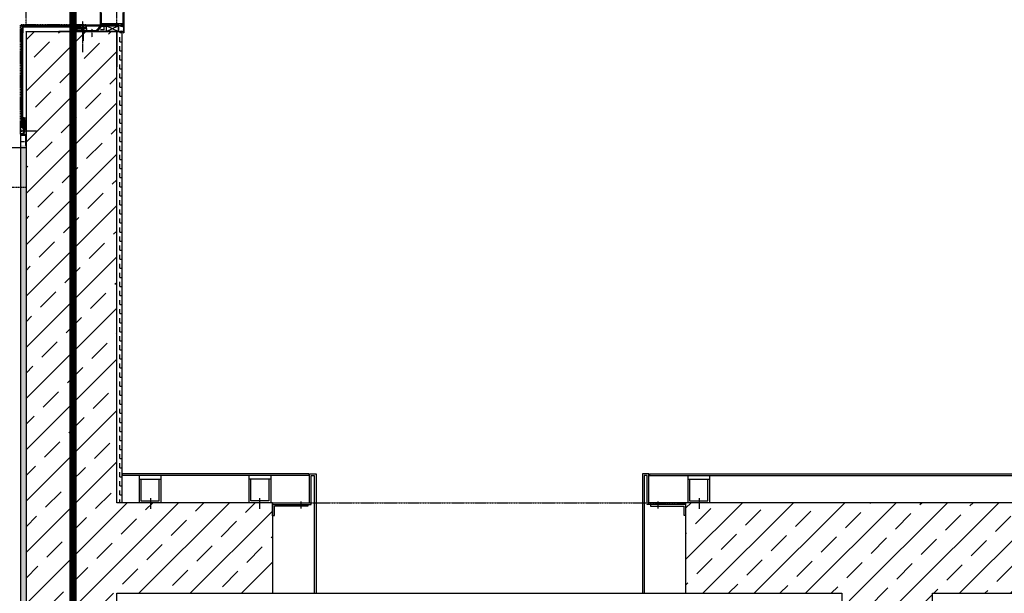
# Model space of a CAD drawing. Header units: millimetres. Extents: x -4577 to 1032787, y -66234 to 201209.
# Tile 241 of 256: x 23533 to 26248, y -49876 to -48293. Entities that reach past the tile are written whole.
import ezdxf

# ---------------------------------------------------------------- set-up
doc = ezdxf.new("R2010")
doc.units = ezdxf.units.MM
for name, pattern in [('510_5_2OG_ELT_1004$0$11-07-22_DS_2OG$0$AUSGEZOGEN', [0]), ('510_5_2OG_ELT_1004$0$11-07-22_DS_2OG$0$PUNKT2_S9', [0.075, 0, -0.075]), ('510_5_2OG_ELT_1004$0$11-07-22_DS_2OG$0$STRICHLINIE_S4', [0.095, 0.06, -0.035]), ('510_5_2OG_ELT_1004$0$11-07-22_DS_2OG$0$STRICHPUNKT2_S5', [0.5, 0.35, -0.05, 0.05, -0.05]), ('510_5_2OG_ELT_1004$0$11-07-22_DS_2OG$0$VERDECKT2_S15', [0.025, 0, -0.025]), ('510_5_2OG_ELT_1004$0$11-07-22_DS_2OG$0$VERDECKT2_S2', [0.17, 0.1, -0.07]), ('510_5_2OG_ELT_1004$0$VERDECKT', [9.525, 6.35, -3.175])]:
    doc.linetypes.add(name, pattern=pattern)
for name, color, linetype in [('510_5_2OG_ELT_1004$0$11-07-22_DS_2OG$0$106', 8, '510_5_2OG_ELT_1004$0$11-07-22_DS_2OG$0$AUSGEZOGEN'), ('510_5_2OG_ELT_1004$0$11-07-22_DS_2OG$0$108', 8, '510_5_2OG_ELT_1004$0$11-07-22_DS_2OG$0$AUSGEZOGEN'), ('510_5_2OG_ELT_1004$0$11-07-22_DS_2OG$0$GLASS', 8, '510_5_2OG_ELT_1004$0$11-07-22_DS_2OG$0$AUSGEZOGEN'), ('510_5_2OG_ELT_1004$0$11-07-22_DS_2OG$0$Nichttragende_Bauteile', 8, '510_5_2OG_ELT_1004$0$11-07-22_DS_2OG$0$AUSGEZOGEN'), ('510_5_2OG_ELT_1004$0$11-07-22_DS_2OG$0$Schraffur', 8, '510_5_2OG_ELT_1004$0$11-07-22_DS_2OG$0$AUSGEZOGEN'), ('510_5_2OG_ELT_1004$0$11-07-22_DS_2OG$0$Tragende_Bauteile', 8, '510_5_2OG_ELT_1004$0$11-07-22_DS_2OG$0$AUSGEZOGEN'), ('510_5_2OG_ELT_1004$0$Brandabschnitt', 6, '510_5_2OG_ELT_1004$0$VERDECKT')]:
    doc.layers.add(name, color=color, linetype=linetype)
pattern_1 = [(0, (1908.297, -66879.192), (25, 25), [12.5, -12.5]), (90, (1908.297, -66879.192), (25, 25), [12.5, -12.5])]
pattern_2 = [(90, (1885.797, -66881.692), (-20, 20), [10, -10]), (180, (1885.797, -66881.692), (-20, 20), [10, -10])]
pattern_3 = [(45, (1895.8, -66891.69), (-70.71068, 70.71068), []), (45, (1860.44, -66856.34), (-70.71068, 70.71068), [60, -35])]

# ---------------------------------------------------------------- blocks, each defined once
blk = doc.blocks.new('510_5_2OG_ELT_1004')
at = {"layer": '510_5_2OG_ELT_1004$0$11-07-22_DS_2OG$0$Nichttragende_Bauteile', "linetype": 'Continuous'}
h = blk.add_hatch(dxfattribs=at)
h.set_pattern_fill('MUSTER_NA', color=256, scale=10, angle=90, style=0, pattern_type=2)
h.set_pattern_definition(pattern_2)
h.paths.add_polyline_path([(23771, -48325.6), (23771, -48312.6), (23756.9, -48312.6), (23745.5, -48325.6)], flags=0)
h = blk.add_hatch(dxfattribs=at)
h.set_pattern_fill('MUSTER_NA', color=256, scale=10, angle=90, style=0, pattern_type=2)
h.set_pattern_definition(pattern_2)
h.paths.add_polyline_path([(23802.2, -48308.2), (23802.3, -48308.4), (23802.6, -48308.8), (23802.9, -48308.9), (23805.3, -48308.9), (23805.2, -48309.7), (23805, -48310.1), (23804.4, -48310.6), (23804.4, -48325.6), (23813.5, -48325.6), (23813.5, -48327), (23816.4, -48324.8), (23816.4, -48325.6), (23816.4, -48311.8), (23810.4, -48311.8), (23815.6, -48305.8), (23815.5, -48305.6), (23810.1, -48305.6), (23803.1, -48305.6), (23802.5, -48305.9), (23802.3, -48306.1), (23802.2, -48306.3)], flags=0)
h = blk.add_hatch(dxfattribs=at)
h.set_pattern_fill('MUSTER_NA', color=256, scale=12.5, style=0, pattern_type=2)
h.set_pattern_definition(pattern_1)
h.paths.add_polyline_path([(23800, -49625.6), (23815, -49625.6), (23815, -48325.6), (23800, -48325.6)], flags=0)
h = blk.add_hatch(dxfattribs=at)
h.set_pattern_fill('MUSTER_NA', color=256, scale=12.5, style=0, pattern_type=2)
h.set_pattern_definition(pattern_1)
h.paths.add_polyline_path([(23535, -48645.6), (23550, -48645.6), (23550, -48610.6), (23535, -48610.6)], flags=0)
h = blk.add_hatch(dxfattribs=at)
h.set_pattern_fill('MUSTER_NA', color=256, scale=12.5, style=0, pattern_type=2)
h.set_pattern_definition(pattern_1)
h.paths.add_polyline_path([(23535, -48640.1), (23535, -53290.6), (23550, -53290.6), (23550, -48640.1)], flags=0)
at = {"layer": '510_5_2OG_ELT_1004$0$11-07-22_DS_2OG$0$Tragende_Bauteile', "linetype": 'Continuous'}
h = blk.add_hatch(dxfattribs=at)
h.set_pattern_fill('SCHRAFFUR_16', color=256, scale=1000, style=0, pattern_type=2)
h.set_pattern_definition(pattern_3)
h.paths.add_polyline_path([(23550, -48325.6), (23550, -53575.6), (23800, -53575.6), (23800, -48325.6)], flags=0)
h = blk.add_hatch(dxfattribs=at)
h.set_pattern_fill('SCHRAFFUR_16', color=256, scale=1000, style=0, pattern_type=2)
h.set_pattern_definition(pattern_3)
h.paths.add_polyline_path([(24230, -49625.6), (23800, -49625.6), (23800, -49875.6), (24230, -49875.6)], flags=0)
h = blk.add_hatch(dxfattribs=at)
h.set_pattern_fill('SCHRAFFUR_16', color=256, scale=1000, style=0, pattern_type=2)
h.set_pattern_definition(pattern_3)
h.paths.add_polyline_path([(26050, -49875.6), (26480, -49875.6), (26480, -49625.6), (25370, -49625.6), (25370, -49875.6), (25800, -49875.6), (25800, -49875.6), (26050, -49875.6)], flags=0)
h = blk.add_hatch(dxfattribs=at)
h.set_pattern_fill('SCHRAFFUR_16', color=256, scale=1000, style=0, pattern_type=2)
h.set_pattern_definition(pattern_3)
h.paths.add_polyline_path([(25800, -49875.6), (25800, -52495.6), (26050, -52495.6), (26050, -49875.6)], flags=0)
at = {"linetype": '510_5_2OG_ELT_1004$0$11-07-22_DS_2OG$0$AUSGEZOGEN'}
for points in [[(23820, -48245.1), (23820, -48310.6), (23816.6, -48310.6), (23815.5, -48309.5), (23815.5, -48308.9), (23816.8, -48308.9), (23817.8, -48307.9), (23817.8, -48306.6), (23816.8, -48305.6), (23811, -48305.6), (23810, -48305.6), (23803, -48305.6), (23802, -48306.6), (23802, -48307.9), (23803, -48308.9), (23805.5, -48308.9), (23805.5, -48309.4), (23804.5, -48310.4), (23798.8, -48310.4), (23798.3, -48309.9), (23798.3, -48309.4), (23798.8, -48308.9), (23799.8, -48308.9), (23800.3, -48308.4), (23800.3, -48306.1), (23799.8, -48305.6), (23788, -48305.6), (23787, -48305.6), (23775.2, -48305.6), (23774.7, -48306.1), (23774.7, -48308.4), (23775.2, -48308.9), (23776.2, -48308.9), (23776.7, -48309.4), (23776.7, -48309.9), (23776.2, -48310.4), (23770.5, -48310.4), (23769.5, -48309.4), (23769.5, -48308.9), (23772, -48308.9), (23773, -48307.9), (23773, -48306.6), (23772, -48305.6), (23765, -48305.6), (23764, -48305.6), (23758.2, -48305.6), (23757.2, -48306.6), (23757.2, -48307.9), (23758.2, -48308.9), (23759.5, -48308.9), (23759.5, -48309.5), (23758.4, -48310.6), (23755, -48310.6), (23755, -48267.1)], [(23757.2, -48273.9), (23757.2, -48303.3), (23757.2, -48303.3), (23757.7, -48303.8), (23817.3, -48303.8), (23817.8, -48303.3), (23817.8, -48273.9)]]:
    blk.add_lwpolyline(points, dxfattribs=at)
at = {"layer": '510_5_2OG_ELT_1004$0$11-07-22_DS_2OG$0$106', "linetype": '510_5_2OG_ELT_1004$0$11-07-22_DS_2OG$0$AUSGEZOGEN'}
for p, q in [((23783, -48311.8), (23781.7, -48310.1)), ((23783.5, -48306.9), (23783.5, -48308.2))]:
    blk.add_line(p, q, dxfattribs=at)
at = {"layer": '510_5_2OG_ELT_1004$0$11-07-22_DS_2OG$0$108', "linetype": '510_5_2OG_ELT_1004$0$11-07-22_DS_2OG$0$AUSGEZOGEN'}
for p, q in [((23777.9, -48304.9), (23775.4, -48304.9)), ((23780, -48305.9), (23775.4, -48305.9)), ((23780.5, -48306.9), (23775.4, -48306.9)), ((23781, -48307.9), (23775.4, -48307.9)), ((23780.1, -48306), (23780.9, -48307.7)), ((23799.4, -48307.9), (23793.7, -48307.9)), ((23793.9, -48307.7), (23794.7, -48306)), ((23799.4, -48306.9), (23794.3, -48306.9)), ((23799.4, -48305.9), (23794.8, -48305.9)), ((23799.4, -48304.9), (23796.9, -48304.9))]:
    blk.add_line(p, q, dxfattribs=at)
for points in [[(23778.8, -48305.4), (23778.8, -48305.5), (23778.9, -48305.5), (23779, -48305.5), (23779.3, -48305.5), (23779.5, -48305.5), (23779.7, -48305.6), (23779.9, -48305.8), (23780.1, -48306)], [(23794.7, -48306), (23794.9, -48305.8), (23795, -48305.6), (23795.2, -48305.5), (23795.5, -48305.5), (23795.8, -48305.5), (23795.9, -48305.5), (23795.9, -48305.5), (23796, -48305.4)]]:
    blk.add_lwpolyline(points, dxfattribs=at)
at = {"layer": '510_5_2OG_ELT_1004$0$11-07-22_DS_2OG$0$GLASS', "linetype": '510_5_2OG_ELT_1004$0$11-07-22_DS_2OG$0$AUSGEZOGEN'}
for p, q in [((23759.8, -48310.6), (23758.4, -48310.6)), ((23816.4, -48311.8), (23818.5, -48311.8))]:
    blk.add_line(p, q, dxfattribs=at)
at = {"layer": '510_5_2OG_ELT_1004$0$11-07-22_DS_2OG$0$Nichttragende_Bauteile', "linetype": '510_5_2OG_ELT_1004$0$11-07-22_DS_2OG$0$VERDECKT2_S15'}
for p in [(23715.1, -48307.6), (23535, -48607)]:
    blk.add_line(p, (23535, -48307.6), dxfattribs=at)
at = {"layer": '510_5_2OG_ELT_1004$0$11-07-22_DS_2OG$0$Nichttragende_Bauteile', "linetype": '510_5_2OG_ELT_1004$0$11-07-22_DS_2OG$0$AUSGEZOGEN'}
for p, q in [((23535, -48310.6), (23755, -48310.6)), ((23700.1, -48310.6), (23538, -48310.6)), ((23538, -48310.6), (23538, -48316.6)), ((23538, -48310.6), (23700.1, -48310.6)), ((23672.1, -48313.6), (23541, -48313.6)), ((23541, -48313.6), (23541, -48329.8)), ((23812.6, -48310.6), (23640.8, -48310.6)), ((23672.1, -48315.6), (23672.1, -48313.6)), ((23674.1, -48313.6), (23672.1, -48315.6)), ((23672.1, -48313.6), (23700.1, -48313.6)), ((23675.6, -48313.6), (23673.6, -48315.6)), ((23676.1, -48315.6), (23674.1, -48313.6)), ((23677.6, -48315.6), (23675.6, -48313.6)), ((23678.1, -48313.6), (23676.1, -48315.6)), ((23679.6, -48313.6), (23677.6, -48315.6)), ((23680.1, -48315.6), (23678.1, -48313.6)), ((23681.6, -48315.6), (23679.6, -48313.6)), ((23682.1, -48313.6), (23680.1, -48315.6)), ((23683.6, -48313.6), (23681.6, -48315.6)), ((23684.1, -48315.6), (23682.1, -48313.6)), ((23685.6, -48315.6), (23683.6, -48313.6)), ((23686.1, -48313.6), (23684.1, -48315.6)), ((23687.6, -48313.6), (23685.6, -48315.6)), ((23688.1, -48315.6), (23686.1, -48313.6)), ((23689.6, -48315.6), (23687.6, -48313.6)), ((23690.1, -48313.6), (23688.1, -48315.6)), ((23691.6, -48313.6), (23689.6, -48315.6)), ((23692.1, -48315.6), (23690.1, -48313.6)), ((23693.8, -48315.9), (23691.6, -48313.6)), ((23694.1, -48313.6), (23692.1, -48315.6)), ((23696.1, -48313.6), (23693.8, -48315.9)), ((23696.1, -48315.6), (23694.1, -48313.6)), ((23698.1, -48315.6), (23696.1, -48313.6)), ((23698.1, -48313.6), (23696.1, -48315.6)), ((23700.1, -48313.6), (23698.1, -48315.6)), ((23700.1, -48315.6), (23698.1, -48313.6)), ((23700.1, -48310.6), (23700.1, -48313.6)), ((23700.1, -48313.6), (23700.1, -48315.6)), ((23707.8, -48314.2), (23706, -48311.6)), ((23707.8, -48314.2), (23709.6, -48311.6)), ((23707.8, -48312), (23707.8, -48351.9)), ((23715.1, -48307.6), (23715.1, -48315.6)), ((23715.1, -48307.6), (23717.1, -48307.6)), ((23717.1, -48317.6), (23717.1, -48307.6)), ((23717.1, -48307.6), (23753.9, -48307.6)), ((23717.1, -48309.6), (23753.9, -48309.6)), ((23755, -48310.6), (23743.7, -48323.6)), ((23756.9, -48312.6), (23745.5, -48325.6)), ((23753.9, -48309.6), (23753.9, -48307.6)), ((23756.9, -48310.6), (23756.1, -48310.6)), ((23773, -48312.6), (23756.9, -48312.6)), ((23759.4, -48308.1), (23759.4, -48306.4)), ((23759.4, -48308.1), (23761.6, -48308.1)), ((23759.8, -48310.6), (23804.4, -48310.6)), ((23761.6, -48308.1), (23763.6, -48309)), ((23763.6, -48307.7), (23762.8, -48307.3)), ((23764.8, -48307.7), (23763.6, -48307.7)), ((23764.8, -48307.7), (23763.6, -48307.7)), ((23763.6, -48309), (23764.7, -48309.6)), ((23764.7, -48309.6), (23764.8, -48310.6)), ((23764.8, -48307.7), (23765.5, -48307.7)), ((23764.8, -48307.7), (23765.5, -48307.7)), ((23766.3, -48307.7), (23765.5, -48307.7)), ((23766.4, -48309.6), (23766, -48310.6)), ((23766.3, -48307.7), (23767.4, -48307.7)), ((23767.5, -48309), (23766.4, -48309.6)), ((23767.4, -48307.7), (23768.3, -48307.3)), ((23769.5, -48308.1), (23767.5, -48309)), ((23771.6, -48308.1), (23769.5, -48308.1)), ((23771, -48325.6), (23804.4, -48310.6)), ((23771, -48312.6), (23771, -48325.6)), ((23771.6, -48308.1), (23771.6, -48306.4)), ((23773, -48310.6), (23773, -48312.6)), ((23804.4, -48325.6), (23773, -48311.6)), ((23781, -48307.9), (23775.4, -48307.9)), ((23796.7, -48308.9), (23778.1, -48308.9)), ((23796.6, -48309.9), (23778.2, -48309.9)), ((23796.1, -48310.4), (23778.6, -48310.4)), ((23780.1, -48306), (23780.9, -48307.7)), ((23799.4, -48307.9), (23793.7, -48307.9)), ((23793.9, -48307.7), (23794.7, -48306)), ((23804.4, -48310.4), (23804.4, -48325.6)), ((23810.4, -48311.8), (23815.8, -48305.6)), ((23816.4, -48311.8), (23810.4, -48311.8)), ((23814, -48309.1), (23812.7, -48310.6)), ((23817.9, -48310.6), (23812.7, -48310.6)), ((23814, -48309.1), (23816.3, -48306.5)), ((23817, -48310.6), (23820, -48310.6)), ((23818.5, -48311.8), (23818.5, -48325.6)), ((23820, -48310.6), (23820, -48325.6)), ((23538, -48329.8), (23538, -48316.6)), ((23538, -48518.5), (23538, -48329.8)), ((23541, -48518.5), (23541, -48329.8)), ((23815, -48325.6), (23640.8, -48325.6)), ((23720, -48325.6), (23670, -48325.6)), ((23672.1, -48317.6), (23672.1, -48315.6)), ((23715.1, -48315.6), (23672.1, -48315.6)), ((23717.1, -48317.6), (23672.1, -48317.6)), ((23672.1, -48317.6), (23672.1, -48325.6)), ((23672.1, -48325.6), (23717.1, -48317.6)), ((23717.1, -48325.6), (23672.1, -48317.6)), ((23673.6, -48315.6), (23672.3, -48314.4)), ((23733.3, -48325.6), (23686.9, -48325.6)), ((23733.3, -48325.6), (23686.9, -48325.6)), ((23733.3, -48325.6), (23689, -48325.6)), ((23733.3, -48325.6), (23689, -48325.6)), ((23691.3, -48323.6), (23691.3, -48325.6)), ((23691.3, -48323.6), (23743.7, -48323.6)), ((23737.6, -48325.6), (23691.3, -48325.6)), ((23737.6, -48325.6), (23691.3, -48325.6)), ((23737.7, -48325.6), (23710.7, -48325.6)), ((23737.7, -48325.6), (23710.7, -48325.6)), ((23737.7, -48325.6), (23712.9, -48325.6)), ((23737.7, -48325.6), (23712.9, -48325.6)), ((23717.1, -48317.6), (23717.1, -48325.6)), ((23720, -48323.6), (23743.7, -48323.6)), ((23720, -48323.6), (23743.7, -48323.6)), ((23720, -48323.6), (23720, -48325.6)), ((23720, -48323.6), (23743.7, -48323.6)), ((23737.6, -48325.6), (23720, -48325.6)), ((23737.6, -48325.6), (23720, -48325.6)), ((23813.5, -48325.6), (23737.6, -48325.6)), ((23783.1, -48325.6), (23737.7, -48325.6)), ((23800, -48325.6), (23800, -48423)), ((23800.5, -48325.6), (23813.5, -48325.6)), ((23814, -48324.8), (23813.5, -48325.6)), ((23816.4, -48324.8), (23813.5, -48327)), ((23813.5, -48327), (23816.4, -48324.8)), ((23816.4, -48324.8), (23813.5, -48327)), ((23813.5, -48325.6), (23813.5, -48327)), ((23813.5, -48327), (23813.5, -48325.6)), ((23816.4, -48326.4), (23813.5, -48328.3)), ((23816.4, -48327.9), (23813.5, -48329.1)), ((23816.4, -48325.6), (23814, -48324.8)), ((23815, -49625.6), (23815, -48325.6)), ((23818.5, -48324.8), (23818.5, -48325.6)), ((23818.5, -48325.6), (23818.5, -48324.8)), ((23818.5, -48325.6), (23818.5, -48329.4)), ((23818.5, -48329.4), (23820, -48329.4)), ((23820, -48325.6), (23820, -48329.4)), ((23538, -48592), (23538, -48518.5)), ((23541, -48592), (23541, -48518.5)), ((23543, -48564), (23541, -48564)), ((23541, -48566), (23543, -48564)), ((23541, -48567.5), (23543, -48565.5)), ((23543, -48568), (23541, -48566)), ((23543, -48569.5), (23541, -48567.5)), ((23541, -48570), (23543, -48568)), ((23541, -48571.5), (23543, -48569.5)), ((23543, -48572), (23541, -48570)), ((23543, -48573.5), (23541, -48571.5)), ((23541, -48574), (23543, -48572)), ((23541, -48575.5), (23543, -48573.5)), ((23543, -48576), (23541, -48574)), ((23543, -48577.5), (23541, -48575.5)), ((23541, -48578), (23543, -48576)), ((23541, -48579.5), (23543, -48577.5)), ((23543, -48580), (23541, -48578)), ((23543, -48581.5), (23541, -48579.5)), ((23541, -48582), (23543, -48580)), ((23541, -48583.5), (23543, -48581.5)), ((23543, -48584), (23541, -48582)), ((23543.3, -48585.8), (23541, -48583.5)), ((23541, -48586), (23543, -48584)), ((23543, -48565.5), (23541.8, -48564.3)), ((23545, -48564), (23543, -48564)), ((23543, -48607), (23543, -48564)), ((23545, -48609), (23545, -48564)), ((23545, -48564), (23550, -48564)), ((23545, -48609), (23550, -48564)), ((23545, -48564), (23550, -48609)), ((23535, -48609), (23535, -48607)), ((23535, -48607), (23543, -48607)), ((23535, -48607), (23535, -53294.2)), ((23545, -48609), (23535, -48609)), ((23535, -48610.6), (23550, -48610.6)), ((23535, -48612.1), (23548.5, -48612.1)), ((23539.4, -48599.8), (23536.3, -48602.9)), ((23539.4, -48599.8), (23536.7, -48597.1)), ((23538, -48592), (23541, -48592)), ((23539.4, -48599.8), (23579.3, -48599.8)), ((23541, -48588), (23543.3, -48585.8)), ((23543, -48588), (23541, -48586)), ((23543, -48590), (23541, -48588)), ((23541, -48590), (23543, -48588)), ((23541, -48592), (23543, -48590)), ((23543, -48592), (23541, -48590)), ((23541, -48592), (23543, -48592)), ((23545, -48609), (23550, -48609)), ((23548.5, -48612.1), (23548.5, -48640.1)), ((23548.5, -48640.1), (23550, -48640.1)), ((23816.2, -49550.6), (23816.2, -49545.6)), ((24330, -49545.6), (23816.2, -49545.6)), ((24330, -49550.6), (23816.2, -49550.6)), ((23862, -49550.6), (23862, -49625.6)), ((23862, -49560.6), (23922, -49560.6)), ((23867, -49560.6), (23867, -49620.6)), ((23917, -49620.6), (23917, -49560.6)), ((23922, -49550.6), (23922, -49625.6)), ((24164.9, -49550.6), (24164.9, -49625.6)), ((24224.9, -49560.6), (24164.9, -49560.6)), ((24169.9, -49620.6), (24169.9, -49560.6)), ((24219.9, -49560.6), (24219.9, -49620.6)), ((24224.9, -49550.6), (24224.9, -49625.6)), ((24330, -49545.6), (24330, -49550.6)), ((24331.9, -49545.6), (24336.9, -49545.6)), ((24331.9, -49625.6), (24331.9, -49545.6)), ((24336.9, -49545.6), (24345, -49545.6)), ((24336.9, -49550.6), (24345, -49550.6)), ((24336.9, -49630.6), (24336.9, -49550.6)), ((24345, -49545.6), (24350, -49545.6)), ((24345, -49550.6), (24345, -49875.6)), ((24350, -49545.6), (24350, -49875.6)), ((25255, -49545.6), (25250, -49545.6)), ((25250, -49545.6), (25250, -49875.6)), ((25263.1, -49545.6), (25255, -49545.6)), ((25263.1, -49550.6), (25255, -49550.6)), ((25255, -49550.6), (25255, -49875.6)), ((25268.1, -49545.6), (25263.1, -49545.6)), ((25263.1, -49630.6), (25263.1, -49550.6)), ((25268.1, -49625.6), (25268.1, -49545.6)), ((25270, -49545.6), (25270, -49550.6)), ((25270, -49550.6), (25270, -49545.6)), ((25270, -49545.6), (26580, -49545.7)), ((25270, -49550.6), (26580, -49550.6)), ((25375.1, -49550.6), (25375.1, -49625.6)), ((25375.1, -49560.6), (25435.1, -49560.6)), ((25380.1, -49560.6), (25380.1, -49620.6)), ((25430.1, -49620.6), (25430.1, -49560.6)), ((25435.1, -49550.6), (25435.1, -49625.6)), ((23893.2, -49612.7), (23893.2, -49642.1)), ((24193.7, -49612.7), (24193.7, -49642.1)), ((25406.3, -49612.7), (25406.3, -49642.1)), ((23867, -49620.6), (23917, -49620.6)), ((24219.9, -49620.6), (24169.9, -49620.6)), ((24230, -49625.6), (24331.9, -49625.6)), ((24230, -49630.6), (24230, -49625.6)), ((24230, -49625.6), (24331.9, -49625.6)), ((24230, -49661.6), (24230, -49630.6)), ((24230, -49630.6), (24327.3, -49630.6)), ((24235, -49661), (24235, -49635.6)), ((24327.3, -49635.6), (24235, -49635.6)), ((24307.8, -49622), (24307.8, -49641.2)), ((24327.3, -49630.6), (24327.3, -49635.6)), ((24327.3, -49630.6), (24336.9, -49630.6)), ((25272.7, -49630.6), (25263.1, -49630.6)), ((25370, -49625.6), (25268.1, -49625.6)), ((25370, -49625.6), (25268.1, -49625.6)), ((25272.7, -49630.6), (25272.7, -49635.6)), ((25370, -49630.6), (25272.7, -49630.6)), ((25272.7, -49635.6), (25365, -49635.6)), ((25292.2, -49622), (25292.2, -49641.2)), ((25365, -49661), (25365, -49635.6)), ((25370, -49630.6), (25370, -49625.6)), ((25370, -49661.6), (25370, -49630.6)), ((25380.1, -49620.6), (25430.1, -49620.6)), ((24230, -49661), (24235, -49661)), ((25370, -49661), (25365, -49661))]:
    blk.add_line(p, q, dxfattribs=at)
at = {"layer": '510_5_2OG_ELT_1004$0$11-07-22_DS_2OG$0$Nichttragende_Bauteile', "linetype": '510_5_2OG_ELT_1004$0$11-07-22_DS_2OG$0$STRICHPUNKT2_S5'}
for p, q in [((23705.6, -48297.5), (23705.6, -48382.8)), ((23731.4, -48318.4), (23731.4, -48341.7)), ((23731.4, -48318.4), (23731.4, -48341.7))]:
    blk.add_line(p, q, dxfattribs=at)
at = {"layer": '510_5_2OG_ELT_1004$0$11-07-22_DS_2OG$0$Nichttragende_Bauteile', "linetype": '510_5_2OG_ELT_1004$0$11-07-22_DS_2OG$0$VERDECKT2_S2'}
for p, q in [((24235, -49625.6), (24331.9, -49625.6)), ((25365, -49625.6), (25268.1, -49625.6))]:
    blk.add_line(p, q, dxfattribs=at)
at = {"layer": '510_5_2OG_ELT_1004$0$11-07-22_DS_2OG$0$Nichttragende_Bauteile', "linetype": '510_5_2OG_ELT_1004$0$11-07-22_DS_2OG$0$AUSGEZOGEN'}
blk.add_lwpolyline([(23780.9, -48307.7), (23781, -48307.9), (23781.2, -48308.1), (23781.4, -48308.2), (23781.7, -48308.2), (23793.1, -48308.2), (23793.3, -48308.2), (23793.5, -48308.1), (23793.7, -48307.9), (23793.9, -48307.7)], dxfattribs=at)
at = {"layer": '510_5_2OG_ELT_1004$0$11-07-22_DS_2OG$0$Schraffur', "linetype": '510_5_2OG_ELT_1004$0$11-07-22_DS_2OG$0$PUNKT2_S9'}
blk.add_line((22150, -48755.6), (23550, -48755.6), dxfattribs=at)
at = {"layer": '510_5_2OG_ELT_1004$0$11-07-22_DS_2OG$0$Tragende_Bauteile', "linetype": '510_5_2OG_ELT_1004$0$11-07-22_DS_2OG$0$STRICHLINIE_S4'}
for p, q in [((23550, -48313.6), (23550, -47025.6)), ((23800, -48312.6), (23800, -47197.9)), ((23550, -48326.6), (23550, -48325.6)), ((23800, -48326.6), (23800, -48325.6)), ((24230, -49625.6), (25370, -49625.6))]:
    blk.add_line(p, q, dxfattribs=at)
at = {"layer": '510_5_2OG_ELT_1004$0$11-07-22_DS_2OG$0$Tragende_Bauteile', "linetype": '510_5_2OG_ELT_1004$0$11-07-22_DS_2OG$0$AUSGEZOGEN'}
for p, q in [((23550, -48325.6), (23800, -48325.6)), ((23550, -48325.6), (23550, -53575.6)), ((23800, -49625.6), (23800, -48325.6)), ((19380, -48645.6), (23550, -48645.6)), ((24230, -49625.6), (23800, -49625.6)), ((24230, -49625.6), (24230, -49875.6)), ((25370, -49875.6), (25370, -49625.6)), ((26480, -49625.6), (25370, -49625.6)), ((23800, -49875.6), (24230, -49875.6)), ((23800, -52495.6), (23800, -49875.6)), ((24230, -49875.6), (25370, -49875.6)), ((25370, -49875.6), (25800, -49875.6)), ((25800, -49875.6), (25800, -52495.6)), ((26050, -49875.6), (26480, -49875.6)), ((26050, -52495.6), (26050, -49875.6))]:
    blk.add_line(p, q, dxfattribs=at)
at = {"layer": '510_5_2OG_ELT_1004$0$Brandabschnitt', "lineweight": 25, "const_width": 20, "flags": 128}
blk.add_lwpolyline([(23679.3, -55430.7), (23679.3, -46814.5), (29258.1, -46814.5), (29258.1, -55411)], dxfattribs=at)

msp = doc.modelspace()

# ---------------------------------------------------------------- block references
msp.add_blockref('510_5_2OG_ELT_1004', (0, -0.1))

doc.saveas('drawing.dxf')
